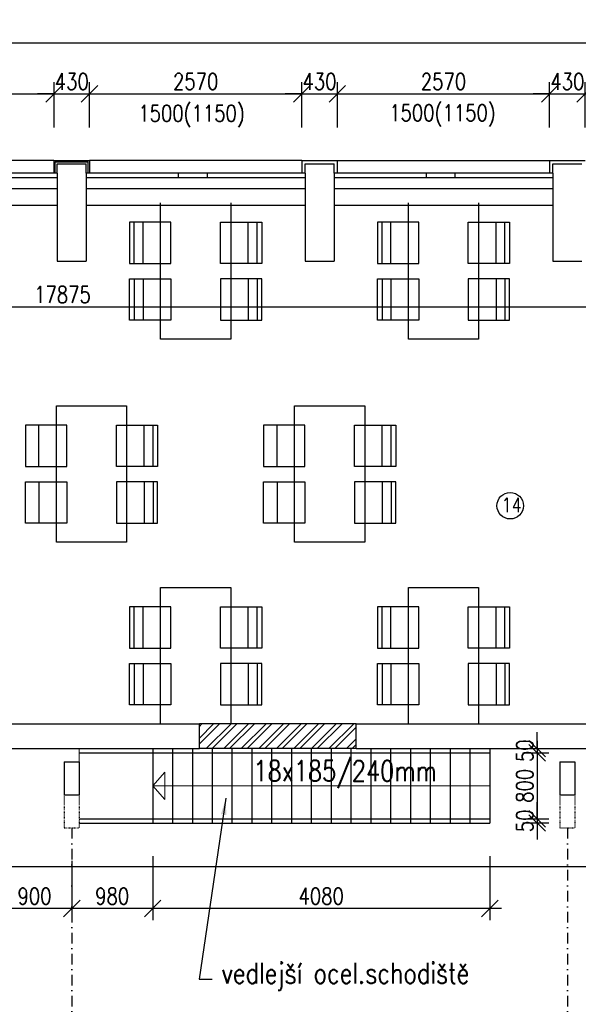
# Model space of a CAD drawing. Header units: millimetres. Extents: x -637441 to -130928, y -380379 to -53767.
# Tile 104 of 193: x -486828 to -480066, y -150222 to -138303. Entities that reach past the tile are written whole.
import ezdxf

# ---------------------------------------------------------------- set-up
doc = ezdxf.new("R2010")
doc.units = ezdxf.units.MM
doc.header["$LTSCALE"] = 10
for name, pattern in [('ACAD_ISO02W100', [15, 12, -3]), ('ACAD_ISO03W100', [30, 12, -18]), ('DASHDOT', [25.4, 12.7, -6.35, 0, -6.35])]:
    doc.linetypes.add(name, pattern=pattern)
for name, color, linetype in [('_ARW_ZAŘIZOVÁKY', 7, 'Continuous'), ('SLABĚ', 7, 'Continuous'), ('Výplně otvorů', 7, 'Continuous'), ('ZDIVO', 6, 'Continuous'), ('ŠRAFY', 252, 'Continuous')]:
    doc.layers.add(name, color=color, linetype=linetype)
for name, color, linetype, lineweight in [('CKDVERE_ZARUBNE_LISOVANE', 7, 'Continuous', 25), ('CKKOTY', 7, 'Continuous', 25), ('CKSTENY_SRAF', 1, 'Continuous', 18), ('CKTEXTY_MALE', 7, 'Continuous', 25), ('CKTEXTY_STREDNI', 6, 'Continuous', 50)]:
    doc.layers.add(name, color=color, linetype=linetype, lineweight=lineweight)
doc.styles.get("Standard").update_dxf_attribs({"font": 'simplex.shx', "width": 0.8})
doc.linetypes.add('IZOLACE', pattern='A,0.00254,-2.54,[134,ltypeshp.shx,S=2.54,R=0,X=-2.54,Y=0],-5.08,[134,ltypeshp.shx,S=2.54,R=180,X=2.54,Y=0],-2.54', length=10.16254)
doc.dimstyles.new('Cadkon', dxfattribs={"dimscale": 80, "dimtxt": 2.5, "dimasz": 2.5, "dimexe": 1.768, "dimexo": 5, "dimtad": 1, "dimrnd": 1, "dimtxsty": 'Standard', "dimblk1": 'OBLIQUE', "dimblk2": 'OBLIQUE', "dimsah": 1, "dimcen": 2.5, "dimdle": 1.8, "dimadec": 0, "dimazin": 0, "dimtfac": 1, "dimtix": 1, "dimtmove": 2, "dimatfit": 3, "dimfxl": 1, "dimarcsym": 0})
doc.dimstyles.new('Kopie z cadkon', dxfattribs={"dimscale": 100, "dimtxt": 2.5, "dimasz": 2.5, "dimexe": 1.768, "dimexo": 5, "dimgap": 0.666, "dimtad": 1, "dimdec": 0, "dimrnd": 1, "dimdsep": 46, "dimtxsty": 'Standard', "dimblk1": 'OBLIQUE', "dimblk2": 'OBLIQUE', "dimsah": 1, "dimcen": 2, "dimdle": 1.8, "dimazin": 2, "dimtfac": 0.75, "dimtdec": 0, "dimtix": 1, "dimtmove": 2, "dimatfit": 3, "dimfxl": 1, "dimtolj": 1, "dimtzin": 0, "dimarcsym": 0})

# ---------------------------------------------------------------- blocks, each defined once
blk = doc.blocks.new('_OBLIQUE')
at = {"color": 0, "linetype": 'ByBlock'}
blk.add_line((-0.5, -0.5), (0.5, 0.5), dxfattribs=at)
blk = doc.blocks.new('*D984')
at = {"layer": 'CKKOTY', "color": 0, "lineweight": -2}
for p, q in [((-488983, -139607), (-488983, -139059)), ((-486413, -139607), (-486413, -139059)), ((-489127, -139201), (-486269, -139201))]:
    blk.add_line(p, q, dxfattribs=at)
at = {"layer": 'DEFPOINTS', "color": 0}
for p in [(-486413, -139201), (-488983, -140007), (-486413, -140007)]:
    blk.add_point(p, dxfattribs=at)
at = {"layer": 'CKKOTY', "color": 0, "lineweight": -2, "xscale": 200, "yscale": 200, "zscale": 200, "rotation": 180}
blk.add_blockref('_OBLIQUE', (-488983, -139201), dxfattribs=at)
at = {"layer": 'CKKOTY', "color": 0, "lineweight": -2, "xscale": 200, "yscale": 200, "zscale": 200}
blk.add_blockref('_OBLIQUE', (-486413, -139201), dxfattribs=at)
at = {"layer": 'CKKOTY', "color": 0, "insert": (-487698, -139051), "char_height": 200, "attachment_point": 5}
blk.add_mtext('2570', dxfattribs=at)
blk = doc.blocks.new('*D985')
at = {"layer": 'CKKOTY', "color": 0, "lineweight": -2}
for p, q in [((-486413, -139607), (-486413, -139059)), ((-485983, -139607), (-485983, -139059)), ((-486413, -139201), (-486613, -139201)), ((-486413, -139201), (-485983, -139201)), ((-485983, -139201), (-485783, -139201))]:
    blk.add_line(p, q, dxfattribs=at)
at = {"layer": 'DEFPOINTS', "color": 0}
for p in [(-485983, -139201), (-486413, -140007), (-485983, -140007)]:
    blk.add_point(p, dxfattribs=at)
at = {"layer": 'CKKOTY', "color": 0, "lineweight": -2, "xscale": 200, "yscale": 200, "zscale": 200}
blk.add_blockref('_OBLIQUE', (-486413, -139201), dxfattribs=at)
at = {"layer": 'CKKOTY', "color": 0, "lineweight": -2, "xscale": 200, "yscale": 200, "zscale": 200, "rotation": 180}
blk.add_blockref('_OBLIQUE', (-485983, -139201), dxfattribs=at)
at = {"layer": 'CKKOTY', "color": 0, "insert": (-486198, -139051), "char_height": 200, "attachment_point": 5}
blk.add_mtext('430', dxfattribs=at)
blk = doc.blocks.new('*D986')
at = {"layer": 'CKKOTY', "color": 0, "lineweight": -2}
for p, q in [((-485983, -139607), (-485983, -139059)), ((-483413, -139607), (-483413, -139059)), ((-486127, -139201), (-483269, -139201))]:
    blk.add_line(p, q, dxfattribs=at)
at = {"layer": 'DEFPOINTS', "color": 0}
for p in [(-483413, -139201), (-485983, -140007), (-483413, -140007)]:
    blk.add_point(p, dxfattribs=at)
at = {"layer": 'CKKOTY', "color": 0, "lineweight": -2, "xscale": 200, "yscale": 200, "zscale": 200, "rotation": 180}
blk.add_blockref('_OBLIQUE', (-485983, -139201), dxfattribs=at)
at = {"layer": 'CKKOTY', "color": 0, "lineweight": -2, "xscale": 200, "yscale": 200, "zscale": 200}
blk.add_blockref('_OBLIQUE', (-483413, -139201), dxfattribs=at)
at = {"layer": 'CKKOTY', "color": 0, "insert": (-484698, -139051), "char_height": 200, "attachment_point": 5}
blk.add_mtext('2570', dxfattribs=at)
blk = doc.blocks.new('*D987')
at = {"layer": 'CKKOTY', "color": 0, "lineweight": -2}
for p, q in [((-483413, -139607), (-483413, -139059)), ((-482983, -139607), (-482983, -139059)), ((-483413, -139201), (-483613, -139201)), ((-483413, -139201), (-482983, -139201)), ((-482983, -139201), (-482783, -139201))]:
    blk.add_line(p, q, dxfattribs=at)
at = {"layer": 'DEFPOINTS', "color": 0}
for p in [(-482983, -139201), (-483413, -140007), (-482983, -140007)]:
    blk.add_point(p, dxfattribs=at)
at = {"layer": 'CKKOTY', "color": 0, "lineweight": -2, "xscale": 200, "yscale": 200, "zscale": 200}
blk.add_blockref('_OBLIQUE', (-483413, -139201), dxfattribs=at)
at = {"layer": 'CKKOTY', "color": 0, "lineweight": -2, "xscale": 200, "yscale": 200, "zscale": 200, "rotation": 180}
blk.add_blockref('_OBLIQUE', (-482983, -139201), dxfattribs=at)
at = {"layer": 'CKKOTY', "color": 0, "insert": (-483198, -139051), "char_height": 200, "attachment_point": 5}
blk.add_mtext('430', dxfattribs=at)
blk = doc.blocks.new('*D988')
at = {"layer": 'CKKOTY', "color": 0, "lineweight": -2}
for p, q in [((-482983, -139607), (-482983, -139059)), ((-480413, -139607), (-480413, -139059)), ((-483127, -139201), (-480269, -139201))]:
    blk.add_line(p, q, dxfattribs=at)
at = {"layer": 'DEFPOINTS', "color": 0}
for p in [(-480413, -139201), (-482983, -140007), (-480413, -140007)]:
    blk.add_point(p, dxfattribs=at)
at = {"layer": 'CKKOTY', "color": 0, "lineweight": -2, "xscale": 200, "yscale": 200, "zscale": 200, "rotation": 180}
blk.add_blockref('_OBLIQUE', (-482983, -139201), dxfattribs=at)
at = {"layer": 'CKKOTY', "color": 0, "lineweight": -2, "xscale": 200, "yscale": 200, "zscale": 200}
blk.add_blockref('_OBLIQUE', (-480413, -139201), dxfattribs=at)
at = {"layer": 'CKKOTY', "color": 0, "insert": (-481698, -139051), "char_height": 200, "attachment_point": 5}
blk.add_mtext('2570', dxfattribs=at)
blk = doc.blocks.new('*D989')
at = {"layer": 'CKKOTY', "color": 0, "lineweight": -2}
for p, q in [((-480413, -139607), (-480413, -139059)), ((-479983, -139607), (-479983, -139059)), ((-480413, -139201), (-480613, -139201)), ((-480413, -139201), (-479983, -139201)), ((-479983, -139201), (-479783, -139201))]:
    blk.add_line(p, q, dxfattribs=at)
at = {"layer": 'DEFPOINTS', "color": 0}
for p in [(-479983, -139201), (-480413, -140007), (-479983, -140007)]:
    blk.add_point(p, dxfattribs=at)
at = {"layer": 'CKKOTY', "color": 0, "lineweight": -2, "xscale": 200, "yscale": 200, "zscale": 200}
blk.add_blockref('_OBLIQUE', (-480413, -139201), dxfattribs=at)
at = {"layer": 'CKKOTY', "color": 0, "lineweight": -2, "xscale": 200, "yscale": 200, "zscale": 200, "rotation": 180}
blk.add_blockref('_OBLIQUE', (-479983, -139201), dxfattribs=at)
at = {"layer": 'CKKOTY', "color": 0, "insert": (-480198, -139051), "char_height": 200, "attachment_point": 5}
blk.add_mtext('430', dxfattribs=at)
blk = doc.blocks.new('*D990')
at = {"layer": 'CKKOTY', "color": 0, "lineweight": -2}
for p, q in [((-479983, -139607), (-479983, -139059)), ((-477413, -139607), (-477413, -139059)), ((-480127, -139201), (-477269, -139201))]:
    blk.add_line(p, q, dxfattribs=at)
at = {"layer": 'DEFPOINTS', "color": 0}
for p in [(-477413, -139201), (-479983, -140007), (-477413, -140007)]:
    blk.add_point(p, dxfattribs=at)
at = {"layer": 'CKKOTY', "color": 0, "lineweight": -2, "xscale": 200, "yscale": 200, "zscale": 200, "rotation": 180}
blk.add_blockref('_OBLIQUE', (-479983, -139201), dxfattribs=at)
at = {"layer": 'CKKOTY', "color": 0, "lineweight": -2, "xscale": 200, "yscale": 200, "zscale": 200}
blk.add_blockref('_OBLIQUE', (-477413, -139201), dxfattribs=at)
at = {"layer": 'CKKOTY', "color": 0, "insert": (-478698, -139051), "char_height": 200, "attachment_point": 5}
blk.add_mtext('2570', dxfattribs=at)
blk = doc.blocks.new('*D895')
at = {"layer": 'CKKOTY', "color": 0, "lineweight": -2}
for p, q in [((-462273, -148153), (-462273, -148412)), ((-522267, -148553), (-462129, -148553)), ((-522123, -148857), (-522123, -148695))]:
    blk.add_line(p, q, dxfattribs=at)
at = {"layer": 'DEFPOINTS', "color": 0}
for p in [(-522123, -148457), (-462273, -148553), (-462273, -148553)]:
    blk.add_point(p, dxfattribs=at)
at = {"layer": 'CKKOTY', "color": 0, "lineweight": -2, "xscale": 200, "yscale": 200, "zscale": 200, "rotation": 180}
blk.add_blockref('_OBLIQUE', (-522123, -148553), dxfattribs=at)
at = {"layer": 'CKKOTY', "color": 0, "lineweight": -2, "xscale": 200, "yscale": 200, "zscale": 200}
blk.add_blockref('_OBLIQUE', (-462273, -148553), dxfattribs=at)
at = {"layer": 'CKKOTY', "color": 0, "insert": (-492198, -148403), "char_height": 200, "attachment_point": 5}
blk.add_mtext('59850', dxfattribs=at)
blk = doc.blocks.new('*D927')
at = {"layer": 'CKKOTY', "color": 0, "lineweight": -2}
for p, q in [((-495248, -141484), (-495248, -141642)), ((-477373, -141484), (-477373, -141642)), ((-477229, -141784), (-495392, -141784))]:
    blk.add_line(p, q, dxfattribs=at)
at = {"layer": 'DEFPOINTS', "color": 0}
for p in [(-495248, -141784), (-495248, -141884), (-477373, -141884)]:
    blk.add_point(p, dxfattribs=at)
at = {"layer": 'CKKOTY', "color": 0, "lineweight": -2, "xscale": 200, "yscale": 200, "zscale": 200, "rotation": 180}
blk.add_blockref('_OBLIQUE', (-495248, -141784), dxfattribs=at)
at = {"layer": 'CKKOTY', "color": 0, "lineweight": -2, "xscale": 200, "yscale": 200, "zscale": 200}
blk.add_blockref('_OBLIQUE', (-477373, -141784), dxfattribs=at)
at = {"layer": 'CKKOTY', "color": 0, "insert": (-486311, -141630), "char_height": 200, "attachment_point": 5}
blk.add_mtext('\\A1;17875', dxfattribs=at)
blk = doc.blocks.new('*D1030')
at = {"layer": 'CKTEXTY_MALE', "color": 0, "lineweight": -2}
for p, q in [((-522073, -139443), (-522073, -138446)), ((-461983, -139607), (-461983, -138446)), ((-461839, -138587), (-522217, -138587))]:
    blk.add_line(p, q, dxfattribs=at)
at = {"layer": 'DEFPOINTS', "color": 0}
for p in [(-522073, -138587), (-522073, -139843), (-461983, -140007)]:
    blk.add_point(p, dxfattribs=at)
at = {"layer": 'CKTEXTY_MALE', "color": 0, "lineweight": -2, "xscale": 200, "yscale": 200, "zscale": 200, "rotation": 180}
blk.add_blockref('_OBLIQUE', (-522073, -138587), dxfattribs=at)
at = {"layer": 'CKTEXTY_MALE', "color": 0, "lineweight": -2, "xscale": 200, "yscale": 200, "zscale": 200}
blk.add_blockref('_OBLIQUE', (-461983, -138587), dxfattribs=at)
at = {"layer": 'CKTEXTY_MALE', "color": 0, "insert": (-492028, -138434), "char_height": 200, "attachment_point": 5}
blk.add_mtext('\\A1;60090', dxfattribs=at)
blk = doc.blocks.new('*D1151')
at = {"layer": 'CKKOTY', "color": 0, "lineweight": -2}
for p, q in [((-485218, -148427), (-485218, -149204)), ((-481138, -148427), (-481138, -149204)), ((-480994, -149063), (-485362, -149063))]:
    blk.add_line(p, q, dxfattribs=at)
at = {"layer": 'DEFPOINTS', "color": 0}
for p in [(-485218, -148027), (-481138, -148027), (-485218, -149063)]:
    blk.add_point(p, dxfattribs=at)
at = {"layer": 'CKKOTY', "color": 0, "lineweight": -2, "xscale": 200, "yscale": 200, "zscale": 200, "rotation": 180}
blk.add_blockref('_OBLIQUE', (-485218, -149063), dxfattribs=at)
at = {"layer": 'CKKOTY', "color": 0, "lineweight": -2, "xscale": 200, "yscale": 200, "zscale": 200}
blk.add_blockref('_OBLIQUE', (-481138, -149063), dxfattribs=at)
at = {"layer": 'CKKOTY', "color": 0, "insert": (-483178, -148913), "char_height": 200, "attachment_point": 5}
blk.add_mtext('4080', dxfattribs=at)
blk = doc.blocks.new('*D1152')
at = {"layer": 'CKKOTY', "color": 0, "lineweight": -2}
for p, q in [((-486198, -148487), (-486198, -149204)), ((-485218, -148427), (-485218, -149204)), ((-485074, -149063), (-486342, -149063))]:
    blk.add_line(p, q, dxfattribs=at)
at = {"layer": 'DEFPOINTS', "color": 0}
for p in [(-485218, -148027), (-486198, -148087), (-486198, -149063)]:
    blk.add_point(p, dxfattribs=at)
at = {"layer": 'CKKOTY', "color": 0, "lineweight": -2, "xscale": 200, "yscale": 200, "zscale": 200, "rotation": 180}
blk.add_blockref('_OBLIQUE', (-486198, -149063), dxfattribs=at)
at = {"layer": 'CKKOTY', "color": 0, "lineweight": -2, "xscale": 200, "yscale": 200, "zscale": 200}
blk.add_blockref('_OBLIQUE', (-485218, -149063), dxfattribs=at)
at = {"layer": 'CKKOTY', "color": 0, "insert": (-485708, -148913), "char_height": 200, "attachment_point": 5}
blk.add_mtext('980', dxfattribs=at)
blk = doc.blocks.new('*D1153')
at = {"layer": 'CKKOTY', "color": 0, "lineweight": -2}
for p, q in [((-486198, -148487), (-486198, -149204)), ((-487099, -148953), (-487099, -149204)), ((-486054, -149063), (-487243, -149063))]:
    blk.add_line(p, q, dxfattribs=at)
at = {"layer": 'DEFPOINTS', "color": 0}
for p in [(-486198, -148087), (-487099, -148553), (-487099, -149063)]:
    blk.add_point(p, dxfattribs=at)
at = {"layer": 'CKKOTY', "color": 0, "lineweight": -2, "xscale": 200, "yscale": 200, "zscale": 200, "rotation": 180}
blk.add_blockref('_OBLIQUE', (-487099, -149063), dxfattribs=at)
at = {"layer": 'CKKOTY', "color": 0, "lineweight": -2, "xscale": 200, "yscale": 200, "zscale": 200}
blk.add_blockref('_OBLIQUE', (-486198, -149063), dxfattribs=at)
at = {"layer": 'CKKOTY', "color": 0, "insert": (-486649, -148913), "char_height": 200, "attachment_point": 5}
blk.add_mtext('900', dxfattribs=at)
blk = doc.blocks.new('*D1154')
at = {"layer": 'CKKOTY', "color": 0, "lineweight": -2}
for p, q in [((-480564, -147127), (-480564, -146927)), ((-480738, -147127), (-480422, -147127)), ((-480738, -147177), (-480422, -147177)), ((-480564, -147127), (-480564, -147177)), ((-480564, -147177), (-480564, -147377))]:
    blk.add_line(p, q, dxfattribs=at)
at = {"layer": 'DEFPOINTS', "color": 0}
for p in [(-481138, -147127), (-481138, -147177), (-480564, -147177)]:
    blk.add_point(p, dxfattribs=at)
at = {"layer": 'CKKOTY', "color": 0, "lineweight": -2, "xscale": 200, "yscale": 200, "zscale": 200}
for p, rotation in [((-480564, -147127), 270), ((-480564, -147177), 90)]:
    blk.add_blockref('_OBLIQUE', p, dxfattribs=dict(at, rotation=rotation))
at = {"layer": 'CKKOTY', "color": 0, "insert": (-480714, -147152), "char_height": 200, "attachment_point": 5, "rotation": 90}
blk.add_mtext('50', dxfattribs=at)
blk = doc.blocks.new('*D1155')
at = {"layer": 'CKKOTY', "color": 0, "lineweight": -2}
for p, q in [((-480564, -147033), (-480564, -148121)), ((-480738, -147177), (-480422, -147177)), ((-480738, -147977), (-480422, -147977))]:
    blk.add_line(p, q, dxfattribs=at)
at = {"layer": 'DEFPOINTS', "color": 0}
for p in [(-481138, -147177), (-481138, -147977), (-480564, -147977)]:
    blk.add_point(p, dxfattribs=at)
at = {"layer": 'CKKOTY', "color": 0, "lineweight": -2, "xscale": 200, "yscale": 200, "zscale": 200}
for p, rotation in [((-480564, -147177), 90), ((-480564, -147977), 270)]:
    blk.add_blockref('_OBLIQUE', p, dxfattribs=dict(at, rotation=rotation))
at = {"layer": 'CKKOTY', "color": 0, "insert": (-480714, -147577), "char_height": 200, "attachment_point": 5, "rotation": 90}
blk.add_mtext('800', dxfattribs=at)
blk = doc.blocks.new('*D1156')
at = {"layer": 'CKKOTY', "color": 0, "lineweight": -2}
for p, q in [((-480564, -147977), (-480564, -147777)), ((-480738, -147977), (-480422, -147977)), ((-480738, -148027), (-480422, -148027)), ((-480564, -147977), (-480564, -148027)), ((-480564, -148027), (-480564, -148227))]:
    blk.add_line(p, q, dxfattribs=at)
at = {"layer": 'DEFPOINTS', "color": 0}
for p in [(-481138, -147977), (-481138, -148027), (-480564, -148027)]:
    blk.add_point(p, dxfattribs=at)
at = {"layer": 'CKKOTY', "color": 0, "lineweight": -2, "xscale": 200, "yscale": 200, "zscale": 200}
for p, rotation in [((-480564, -147977), 270), ((-480564, -148027), 90)]:
    blk.add_blockref('_OBLIQUE', p, dxfattribs=dict(at, rotation=rotation))
at = {"layer": 'CKKOTY', "color": 0, "insert": (-480714, -148002), "char_height": 200, "attachment_point": 5, "rotation": 90}
blk.add_mtext('50', dxfattribs=at)

msp = doc.modelspace()

# ---------------------------------------------------------------- hatches: boundary and pattern name
at = {"layer": 'CKSTENY_SRAF'}
h = msp.add_hatch(dxfattribs=at)
h.set_pattern_fill('ZDIVO-OBECNE,_I', scale=50, style=2)
h.set_pattern_definition([(45, (279255.14, -75489.24), (-106.066017, 106.066017), []), (45, (279325.85, -75489.24), (-106.066017, 106.066017), [])])
h.paths.add_polyline_path([(-482753.358, -147127.266), (-484653.358, -147127.266), (-484653.358, -146827.266), (-482753.358, -146827.266)])

# ---------------------------------------------------------------- linework, layer by layer
at = {"layer": '_ARW_ZAŘIZOVÁKY', "color": 7}
for p, q in [((-485123.358, -142171.117), (-485123.358, -140521.116)), ((-484273.358, -140521.116), (-484273.358, -142171.117)), ((-482123.358, -142171.117), (-482123.358, -140521.116)), ((-481273.358, -140521.116), (-481273.358, -142171.117)), ((-485498.358, -140752.948), (-485498.358, -141252.948)), ((-484998.358, -140752.948), (-485498.358, -140752.948)), ((-485442.205, -141252.948), (-485442.205, -140752.948)), ((-485335.428, -141252.948), (-485335.428, -140752.948)), ((-484998.358, -141252.948), (-484998.358, -140752.948)), ((-484398.358, -141252.948), (-484398.358, -140752.948)), ((-484398.358, -140752.948), (-483898.358, -140752.948)), ((-484061.287, -141252.948), (-484061.287, -140752.948)), ((-483954.51, -141252.948), (-483954.51, -140752.948)), ((-483898.358, -140752.948), (-483898.358, -141252.948)), ((-482498.358, -140752.948), (-482498.358, -141252.948)), ((-481998.358, -140752.948), (-482498.358, -140752.948)), ((-482442.205, -141252.948), (-482442.205, -140752.948)), ((-482335.428, -141252.948), (-482335.428, -140752.948)), ((-481998.358, -141252.948), (-481998.358, -140752.948)), ((-481398.358, -141252.948), (-481398.358, -140752.948)), ((-481398.358, -140752.948), (-480898.358, -140752.948)), ((-481061.287, -141252.948), (-481061.287, -140752.948)), ((-480954.511, -141252.948), (-480954.511, -140752.948)), ((-480898.358, -140752.948), (-480898.358, -141252.948)), ((-485498.358, -141252.948), (-484998.358, -141252.948)), ((-483898.358, -141252.948), (-484398.358, -141252.948)), ((-482498.358, -141252.948), (-481998.358, -141252.948)), ((-480898.358, -141252.948), (-481398.358, -141252.948)), ((-485498.358, -141939.285), (-485498.358, -141439.285)), ((-485498.358, -141439.285), (-484998.358, -141439.285)), ((-485442.205, -141439.285), (-485442.205, -141939.285)), ((-485335.428, -141439.285), (-485335.428, -141939.285)), ((-484998.358, -141439.285), (-484998.358, -141939.285)), ((-483898.358, -141439.285), (-484398.358, -141439.285)), ((-484398.358, -141439.285), (-484398.358, -141939.285)), ((-484061.287, -141439.285), (-484061.287, -141939.285)), ((-483954.51, -141439.285), (-483954.51, -141939.285)), ((-483898.358, -141939.285), (-483898.358, -141439.285)), ((-482498.358, -141939.285), (-482498.358, -141439.285)), ((-482498.358, -141439.285), (-481998.358, -141439.285)), ((-482442.205, -141439.285), (-482442.205, -141939.285)), ((-482335.428, -141439.285), (-482335.428, -141939.285)), ((-481998.358, -141439.285), (-481998.358, -141939.285)), ((-480898.358, -141439.285), (-481398.358, -141439.285)), ((-481398.358, -141439.285), (-481398.358, -141939.285)), ((-481061.287, -141439.285), (-481061.287, -141939.285)), ((-480954.511, -141439.285), (-480954.511, -141939.285)), ((-480898.358, -141939.285), (-480898.358, -141439.285)), ((-484998.358, -141939.285), (-485498.358, -141939.285)), ((-484398.358, -141939.285), (-483898.358, -141939.285)), ((-481998.358, -141939.285), (-482498.358, -141939.285)), ((-481398.358, -141939.285), (-480898.358, -141939.285)), ((-484273.358, -142171.117), (-485123.358, -142171.117)), ((-481273.358, -142171.117), (-482123.358, -142171.117)), ((-486383.354, -142978.495), (-485533.354, -142978.495)), ((-486383.354, -144628.496), (-486383.354, -142978.495)), ((-485533.354, -142978.495), (-485533.354, -144628.496)), ((-483500.482, -142978.495), (-482650.482, -142978.495)), ((-483500.482, -144628.496), (-483500.482, -142978.495)), ((-482650.482, -142978.495), (-482650.482, -144628.496)), ((-486758.354, -143210.327), (-486758.354, -143710.327)), ((-486258.354, -143210.327), (-486758.354, -143210.327)), ((-486595.425, -143710.327), (-486595.425, -143210.327)), ((-486258.354, -143710.327), (-486258.354, -143210.327)), ((-485658.354, -143710.327), (-485658.354, -143210.327)), ((-485658.354, -143210.327), (-485158.354, -143210.327)), ((-485321.284, -143710.327), (-485321.284, -143210.327)), ((-485214.507, -143710.327), (-485214.507, -143210.327)), ((-485158.354, -143210.327), (-485158.354, -143710.327)), ((-483875.482, -143210.327), (-483875.482, -143710.327)), ((-483375.482, -143210.327), (-483875.482, -143210.327)), ((-483712.553, -143710.327), (-483712.553, -143210.327)), ((-483375.482, -143710.327), (-483375.482, -143210.327)), ((-482775.482, -143710.327), (-482775.482, -143210.327)), ((-482775.482, -143210.327), (-482275.482, -143210.327)), ((-482438.412, -143710.327), (-482438.412, -143210.327)), ((-482331.635, -143710.327), (-482331.635, -143210.327)), ((-482275.482, -143210.327), (-482275.482, -143710.327)), ((-486758.354, -143710.327), (-486258.354, -143710.327)), ((-485158.354, -143710.327), (-485658.354, -143710.327)), ((-483875.482, -143710.327), (-483375.482, -143710.327)), ((-482275.482, -143710.327), (-482775.482, -143710.327)), ((-486758.354, -144396.664), (-486758.354, -143896.664)), ((-486758.354, -143896.664), (-486258.354, -143896.664)), ((-486595.425, -143896.664), (-486595.425, -144396.664)), ((-486258.354, -143896.664), (-486258.354, -144396.664)), ((-485158.354, -143896.664), (-485658.354, -143896.664)), ((-485658.354, -143896.664), (-485658.354, -144396.664)), ((-485321.284, -143896.664), (-485321.284, -144396.664)), ((-485214.507, -143896.664), (-485214.507, -144396.664)), ((-485158.354, -144396.664), (-485158.354, -143896.664)), ((-483875.482, -144396.664), (-483875.482, -143896.664)), ((-483875.482, -143896.664), (-483375.482, -143896.664)), ((-483712.553, -143896.664), (-483712.553, -144396.664)), ((-483375.482, -143896.664), (-483375.482, -144396.664)), ((-482275.482, -143896.664), (-482775.482, -143896.664)), ((-482775.482, -143896.664), (-482775.482, -144396.664)), ((-482438.412, -143896.664), (-482438.412, -144396.664)), ((-482331.635, -143896.664), (-482331.635, -144396.664)), ((-482275.482, -144396.664), (-482275.482, -143896.664)), ((-486258.354, -144396.664), (-486758.354, -144396.664)), ((-485658.354, -144396.664), (-485158.354, -144396.664)), ((-483375.482, -144396.664), (-483875.482, -144396.664)), ((-482775.482, -144396.664), (-482275.482, -144396.664)), ((-485533.354, -144628.496), (-486383.354, -144628.496)), ((-482650.482, -144628.496), (-483500.482, -144628.496)), ((-485123.358, -145177.265), (-484273.358, -145177.265)), ((-485123.358, -146827.266), (-485123.358, -145177.265)), ((-484273.358, -145177.265), (-484273.358, -146827.266)), ((-482123.358, -145177.265), (-481273.358, -145177.265)), ((-482123.358, -146827.266), (-482123.358, -145177.265)), ((-481273.358, -145177.265), (-481273.358, -146827.266)), ((-485498.358, -145409.097), (-485498.358, -145909.097)), ((-484998.358, -145409.097), (-485498.358, -145409.097)), ((-485442.205, -145909.097), (-485442.205, -145409.097)), ((-485335.428, -145909.097), (-485335.428, -145409.097)), ((-484998.358, -145909.097), (-484998.358, -145409.097)), ((-484398.358, -145909.097), (-484398.358, -145409.097)), ((-484398.358, -145409.097), (-483898.358, -145409.097)), ((-484061.287, -145909.097), (-484061.287, -145409.097)), ((-483954.51, -145909.097), (-483954.51, -145409.097)), ((-483898.358, -145409.097), (-483898.358, -145909.097)), ((-482498.358, -145409.097), (-482498.358, -145909.097)), ((-481998.358, -145409.097), (-482498.358, -145409.097)), ((-482442.205, -145909.097), (-482442.205, -145409.097)), ((-482335.428, -145909.097), (-482335.428, -145409.097)), ((-481998.358, -145909.097), (-481998.358, -145409.097)), ((-481398.358, -145909.097), (-481398.358, -145409.097)), ((-481398.358, -145409.097), (-480898.358, -145409.097)), ((-481061.287, -145909.097), (-481061.287, -145409.097)), ((-480954.511, -145909.097), (-480954.511, -145409.097)), ((-480898.358, -145409.097), (-480898.358, -145909.097)), ((-485498.358, -145909.097), (-484998.358, -145909.097)), ((-483898.358, -145909.097), (-484398.358, -145909.097)), ((-482498.358, -145909.097), (-481998.358, -145909.097)), ((-480898.358, -145909.097), (-481398.358, -145909.097)), ((-485498.358, -146595.434), (-485498.358, -146095.434)), ((-485498.358, -146095.434), (-484998.358, -146095.434)), ((-485442.205, -146095.434), (-485442.205, -146595.434)), ((-485335.428, -146095.434), (-485335.428, -146595.434)), ((-484998.358, -146095.434), (-484998.358, -146595.434)), ((-483898.358, -146095.434), (-484398.358, -146095.434)), ((-484398.358, -146095.434), (-484398.358, -146595.434)), ((-484061.287, -146095.434), (-484061.287, -146595.434)), ((-483954.51, -146095.434), (-483954.51, -146595.434)), ((-483898.358, -146595.434), (-483898.358, -146095.434)), ((-482498.358, -146595.434), (-482498.358, -146095.434)), ((-482498.358, -146095.434), (-481998.358, -146095.434)), ((-482442.205, -146095.434), (-482442.205, -146595.434)), ((-482335.428, -146095.434), (-482335.428, -146595.434)), ((-481998.358, -146095.434), (-481998.358, -146595.434)), ((-480898.358, -146095.434), (-481398.358, -146095.434)), ((-481398.358, -146095.434), (-481398.358, -146595.434)), ((-481061.287, -146095.434), (-481061.287, -146595.434)), ((-480954.511, -146095.434), (-480954.511, -146595.434)), ((-480898.358, -146595.434), (-480898.358, -146095.434)), ((-484998.358, -146595.434), (-485498.358, -146595.434)), ((-484398.358, -146595.434), (-483898.358, -146595.434)), ((-481998.358, -146595.434), (-482498.358, -146595.434)), ((-481398.358, -146595.434), (-480898.358, -146595.434))]:
    msp.add_line(p, q, dxfattribs=at)
at = {"layer": 'CKDVERE_ZARUBNE_LISOVANE', "linetype": 'Continuous'}
for p, q in [((-485218.358, -147127.266), (-485218.358, -148027.266)), ((-484978.358, -147127.266), (-484978.358, -148027.266)), ((-484738.358, -147127.266), (-484738.358, -148027.266)), ((-484498.358, -147127.266), (-484498.358, -148027.266)), ((-484258.358, -147127.266), (-484258.358, -148027.266)), ((-484018.358, -147127.266), (-484018.358, -148027.266)), ((-483778.358, -147127.266), (-483778.358, -148027.266)), ((-483538.358, -147127.266), (-483538.358, -148027.266)), ((-483298.358, -147127.266), (-483298.358, -148027.266)), ((-483058.358, -147127.266), (-483058.358, -148027.266)), ((-482818.358, -147127.266), (-482818.358, -148027.266)), ((-482578.358, -147127.266), (-482578.358, -148027.266)), ((-482338.358, -147127.266), (-482338.358, -148027.266)), ((-482098.358, -147127.266), (-482098.358, -148027.266)), ((-481858.358, -147127.266), (-481858.358, -148027.266)), ((-481618.358, -147127.266), (-481618.358, -148027.266)), ((-481378.358, -147127.266), (-481378.358, -148027.266)), ((-481138.358, -147127.266), (-481138.358, -148027.266))]:
    msp.add_line(p, q, dxfattribs=at)
at = {"layer": 'CKDVERE_ZARUBNE_LISOVANE', "linetype": 'DASHDOT'}
for p, q in [((-486198.358, -148087.266), (-486198.358, -164327.266)), ((-480198.358, -148087.266), (-480198.358, -164327.266))]:
    msp.add_line(p, q, dxfattribs=at)
at = {"layer": 'CKSTENY_SRAF', "color": 7}
for p, q in [((-486108.358, -147287.266), (-486108.358, -147127.266)), ((-485218.358, -147577.266), (-485071.553, -147412.888)), ((-485071.553, -147412.888), (-485071.553, -147577.266)), ((-481138.358, -147577.266), (-485218.358, -147577.266)), ((-485218.358, -147577.266), (-485071.553, -147741.644)), ((-485071.553, -147741.644), (-485071.553, -147577.266))]:
    msp.add_line(p, q, dxfattribs=at)
at = {"layer": 'CKTEXTY_MALE', "color": 7}
for p, q in [((-484653.358, -147127.266), (-484653.358, -146827.266)), ((-482753.358, -147127.266), (-482753.358, -146827.266))]:
    msp.add_line(p, q, dxfattribs=at)
at = {"layer": 'CKTEXTY_MALE', "color": 6}
for p, q in [((-482753.358, -146827.266), (-484653.358, -146827.266)), ((-482753.358, -147127.266), (-484653.358, -147127.266))]:
    msp.add_line(p, q, dxfattribs=at)
at = {"layer": 'CKTEXTY_MALE', "color": 7}
msp.add_circle((-480890.001, -144185.872), 160.548, dxfattribs=at)
at = {"layer": 'SLABĚ', "lineweight": -3}
for p, q in [((-486413.358, -140007.266), (-488983.358, -140007.266)), ((-486373.358, -140047.266), (-486023.358, -140047.266)), ((-486373.358, -140160.104), (-486373.358, -140047.266)), ((-486023.358, -140160.104), (-486023.358, -140047.266)), ((-483413.358, -140007.266), (-485983.358, -140007.266)), ((-483373.358, -140160.104), (-483373.358, -140047.266)), ((-483023.358, -140160.104), (-483023.358, -140047.266)), ((-482983.358, -140007.266), (-480413.358, -140007.266)), ((-480373.358, -140160.104), (-480373.358, -140047.266))]:
    msp.add_line(p, q, dxfattribs=at)
at = {"layer": 'SLABĚ'}
for p, q in [((-483373.358, -140047.266), (-483023.358, -140047.266)), ((-480373.358, -140047.266), (-480023.358, -140047.266)), ((-489023.358, -140347.266), (-486373.358, -140347.266)), ((-486023.358, -140347.266), (-483373.358, -140347.266)), ((-483023.358, -140347.266), (-480373.358, -140347.266)), ((-489023.358, -140545.988), (-486373.358, -140545.988)), ((-486023.358, -140545.988), (-483373.358, -140545.988)), ((-483023.358, -140545.988), (-480373.358, -140545.988))]:
    msp.add_line(p, q, dxfattribs=at)
at = {"layer": 'SLABĚ', "linetype": 'ACAD_ISO02W100', "ltscale": 10}
for p, q in [((-486288.358, -147287.266), (-486288.358, -147687.266)), ((-486288.358, -147287.266), (-486108.358, -147287.266)), ((-486108.358, -147287.266), (-486108.358, -147687.266)), ((-480288.358, -147287.266), (-480288.358, -147687.266)), ((-480288.358, -147287.266), (-480108.358, -147287.266)), ((-480108.358, -147287.266), (-480108.358, -147687.266)), ((-486288.358, -147687.266), (-486108.358, -147687.266)), ((-480288.358, -147687.266), (-480108.358, -147687.266))]:
    msp.add_line(p, q, dxfattribs=at)
at = {"layer": 'SLABĚ', "linetype": 'ACAD_ISO03W100', "ltscale": 0.05}
for p, q in [((-486288.358, -147687.266), (-486288.358, -148087.266)), ((-486288.358, -147687.266), (-486288.358, -148087.266)), ((-486108.358, -147687.266), (-486108.358, -148087.266)), ((-486108.358, -147687.266), (-486108.358, -148087.266)), ((-480288.358, -147687.266), (-480288.358, -148087.266)), ((-480288.358, -147687.266), (-480288.358, -148087.266)), ((-480108.358, -147687.266), (-480108.358, -148087.266)), ((-480108.358, -147687.266), (-480108.358, -148087.266)), ((-486288.358, -148087.266), (-486108.358, -148087.266)), ((-480288.358, -148087.266), (-480108.358, -148087.266))]:
    msp.add_line(p, q, dxfattribs=at)
at = {"layer": 'Výplně otvorů'}
for p, q in [((-486373.358, -140160.104), (-489023.358, -140160.104)), ((-483373.358, -140160.104), (-486023.358, -140160.104)), ((-484909.054, -140160.104), (-484909.054, -140215.336)), ((-484559.054, -140160.104), (-484559.054, -140215.336)), ((-480373.358, -140160.104), (-483023.358, -140160.104)), ((-481909.054, -140160.104), (-481909.054, -140215.336)), ((-481559.054, -140160.104), (-481559.054, -140215.336)), ((-486373.358, -140215.336), (-489023.358, -140215.336)), ((-483373.358, -140215.336), (-486023.358, -140215.336)), ((-480373.358, -140215.336), (-483023.358, -140215.336))]:
    msp.add_line(p, q, dxfattribs=at)
at = {"layer": 'ZDIVO'}
for p, q in [((-486413.358, -140007.266), (-485983.358, -140007.266)), ((-486413.358, -140007.266), (-486413.358, -140160.104)), ((-485983.358, -140007.266), (-485983.358, -140160.104)), ((-483413.358, -140007.266), (-482983.358, -140007.266)), ((-483413.358, -140007.266), (-483413.358, -140160.104)), ((-482983.358, -140007.266), (-482983.358, -140160.104)), ((-480413.358, -140007.266), (-479983.358, -140007.266)), ((-480413.358, -140007.266), (-480413.358, -140160.104)), ((-486373.358, -140160.104), (-486373.358, -141227.266)), ((-486023.358, -140160.104), (-486023.358, -141227.266)), ((-483373.358, -140160.104), (-483373.358, -141227.266)), ((-483023.358, -140160.104), (-483023.358, -141227.266)), ((-480373.358, -140160.104), (-480373.358, -141227.266)), ((-486373.358, -141227.266), (-486023.358, -141227.266)), ((-483373.358, -141227.266), (-483023.358, -141227.266)), ((-480373.358, -141227.266), (-480023.358, -141227.266)), ((-487098.836, -146827.266), (-484653.358, -146827.266)), ((-482753.358, -146827.266), (-477373.358, -146827.266)), ((-487098.836, -147127.266), (-484653.358, -147127.266)), ((-482753.358, -147127.266), (-476565.08, -147127.266))]:
    msp.add_line(p, q, dxfattribs=at)
at = {"layer": 'ZDIVO', "color": 7}
for p, q in [((-486108.358, -147177.266), (-481138.358, -147177.266)), ((-486108.358, -147977.266), (-481138.358, -147977.266)), ((-486108.358, -148027.266), (-481138.358, -148027.266))]:
    msp.add_line(p, q, dxfattribs=at)
at = {"layer": 'ŠRAFY', "linetype": 'IZOLACE', "ltscale": 0.015}
for p, q in [((-486398.358, -140022.266), (-485998.358, -140022.266)), ((-486398.358, -140160.104), (-486398.358, -140022.266)), ((-485998.358, -140160.104), (-485998.358, -140022.266))]:
    msp.add_line(p, q, dxfattribs=at)

# ---------------------------------------------------------------- texts
at = {"layer": 'CKTEXTY_MALE', "color": 7, "width": 0.8}
for s, height, p in [('14', 175, (-480993.414, -144265.311)), ('18x185/240mm', 250, (-483998.938, -147522.092))]:
    msp.add_text(s, height=height, dxfattribs=at).set_placement(p)
at = {"layer": 'CKTEXTY_MALE', "width": 0.8}
msp.add_text('vedlejší ocel.schodiště', height=250, dxfattribs=at).set_placement((-484385.839, -149969.682))
at = {"layer": 'CKTEXTY_STREDNI', "color": 7, "width": 0.8}
for p in [(-485391.916, -139536.201), (-482354.329, -139529.829)]:
    msp.add_text('1500(1150)', height=200, dxfattribs=at).set_placement(p)

# ---------------------------------------------------------------- dimensions: what is measured, and where the dimension line sits
at = {"layer": 'CKKOTY', "color": 7}
for base, p1, p2, picture, middle in [((-486413.358, -139200.929), (-488983.358, -140007.266), (-486413.358, -140007.266), '*D984', (-487698.358, -139050.929)), ((-485983.358, -139200.929), (-486413.358, -140007.266), (-485983.358, -140007.266), '*D985', (-486198.358, -139050.929)), ((-483413.358, -139200.929), (-485983.358, -140007.266), (-483413.358, -140007.266), '*D986', (-484698.358, -139050.929)), ((-482983.358, -139200.929), (-483413.358, -140007.266), (-482983.358, -140007.266), '*D987', (-483198.358, -139050.929)), ((-480413.358, -139200.929), (-482983.358, -140007.266), (-480413.358, -140007.266), '*D988', (-481698.358, -139050.929)), ((-479983.358, -139200.929), (-480413.358, -140007.266), (-479983.358, -140007.266), '*D989', (-480198.358, -139050.929)), ((-477413.358, -139200.929), (-479983.358, -140007.266), (-477413.358, -140007.266), '*D990', (-478698.358, -139050.929)), ((-486198.358, -149063.019), (-485218.358, -148027.266), (-486198.358, -148087.266), '*D1152', (-485708.358, -148913.019)), ((-485218.358, -149063.019), (-481138.358, -148027.266), (-485218.358, -148027.266), '*D1151', (-483178.358, -148913.019)), ((-462273.358, -148553.216), (-522123.358, -148457.266), (-462273.358, -148553.216), '*D895', (-492198.358, -148403.216)), ((-487098.836, -149063.019), (-486198.358, -148087.266), (-487098.836, -148553.216), '*D1153', (-486648.597, -148913.019))]:
    dim = msp.add_linear_dim(base=base, p1=p1, p2=p2, dimstyle='Cadkon', dxfattribs=at)
    dim.commit()
    dim.dimension.update_dxf_attribs({"geometry": picture, "text_midpoint": middle})
dim = msp.add_linear_dim(base=(-495248.357, -141783.596), p1=(-477373.358, -141883.596), p2=(-495248.357, -141883.596), dimstyle='Kopie z cadkon', override={"dimscale": 80}, dxfattribs=at)
dim.commit()
dim.dimension.update_dxf_attribs({"geometry": '*D927', "text_midpoint": (-486310.858, -141630.316)})
for base, p1, p2, picture, middle in [((-480563.619, -147177.266), (-481138.358, -147127.266), (-481138.358, -147177.266), '*D1154', (-480713.619, -147152.266)), ((-480563.619, -147977.266), (-481138.358, -147177.266), (-481138.358, -147977.266), '*D1155', (-480713.619, -147577.266)), ((-480563.619, -148027.266), (-481138.358, -147977.266), (-481138.358, -148027.266), '*D1156', (-480713.619, -148002.266))]:
    dim = msp.add_linear_dim(base=base, p1=p1, p2=p2, angle=90, dimstyle='Cadkon', dxfattribs=at)
    dim.commit()
    dim.dimension.update_dxf_attribs({"geometry": picture, "text_midpoint": middle})
at = {"layer": 'CKTEXTY_MALE'}
dim = msp.add_linear_dim(base=(-522073.358, -138587.125), p1=(-461983.358, -140007.266), p2=(-522073.358, -139843.25), dimstyle='Kopie z cadkon', override={"dimscale": 80}, dxfattribs=at)
dim.commit()
dim.dimension.update_dxf_attribs({"geometry": '*D1030', "text_midpoint": (-492028.358, -138433.845)})

# ---------------------------------------------------------------- leaders
at = {"layer": 'CKSTENY_SRAF', "color": 7}
msp.add_leader([(-484331.09, -147727.395), (-484654.579, -149916.485), (-484497.815, -149916.485)], dimstyle='Kopie z cadkon', override={"dimscale": 80, "dimgap": 0.666, "dimtad": 0}, dxfattribs=at)

doc.saveas('drawing.dxf')
